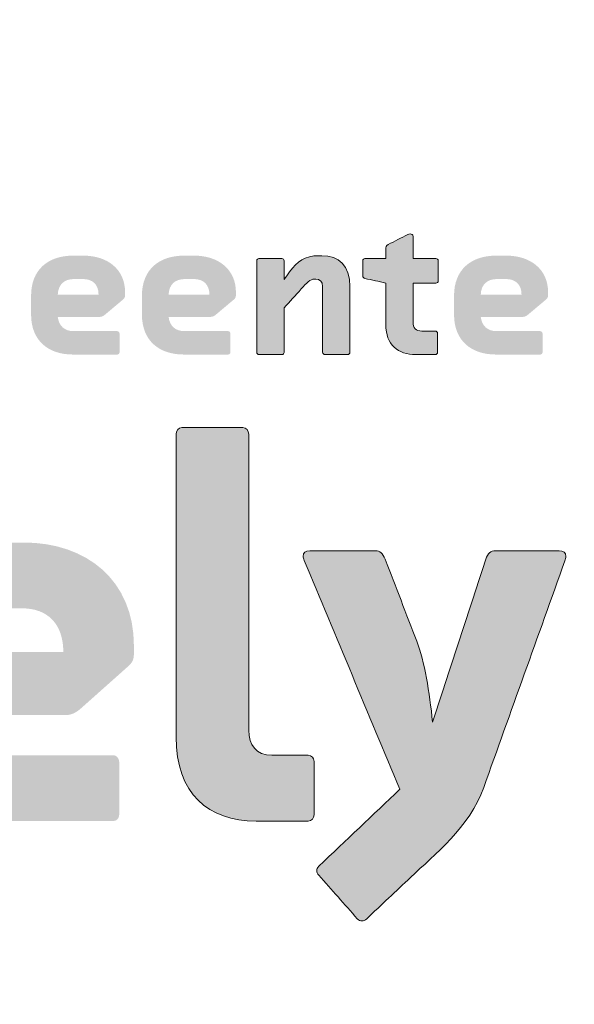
# Model space of a CAD drawing. Header units: metres. Extents: x 160756 to 160966, y 503283 to 503570.
# Tile 12 of 26: x 160874.25 to 160880.66, y 503305.59 to 503316.94. Entities that reach past the tile are written whole.
import ezdxf

# ---------------------------------------------------------------- set-up
doc = ezdxf.new("R2010")
doc.units = ezdxf.units.M
doc.header["$MEASUREMENT"] = 0
doc.linetypes.add('DGN Style 7', pattern=[13.626466, 6.13191, -2.725293, 2.04397, -2.725293])
for name, color, linetype, lineweight in [('kader', 7, 'Continuous', 0), ('tekening-onderhoek', 7, 'Continuous', 0), ('X-TA-MAATVOERING', 7, 'Continuous', 0)]:
    doc.layers.add(name, color=color, linetype=linetype, lineweight=lineweight)
doc.styles.add('ARIAL', font='arial.ttf', dxfattribs={"height": 2.5})
doc.styles.add('Style-Arial', font='arial.ttf')

# ---------------------------------------------------------------- blocks, each defined once
blk = doc.blocks.new('KA3')
at = {"linetype": 'DGN Style 7'}
blk.add_wipeout([(4200, 0), (4200, 2946), (0, 2946), (0, 0), (4200, 0), (4080, 110), (118.4, 110), (118.4, 2836), (4080, 2836), (4080, 110)], dxfattribs=at)
blk = doc.blocks.new('to-so-ru')
at = {"linetype": 'DGN Style 7'}
blk.add_wipeout([(-1922, 783.9), (0, 783.9), (0, 0), (-1922, 0)], dxfattribs=at)
at = {"layer": 'X-TA-MAATVOERING'}
h = blk.add_hatch(color=256, dxfattribs=at)
edge = h.paths.add_edge_path()
edge.add_spline(control_points=[(-1618.8, 521.3), (-1618.8, 521.71), (-1619.12, 521.9), (-1619.48, 521.9), (-1619.67, 521.9), (-1619.89, 521.85), (-1620.03, 521.76)], knot_values=[0, 0, 0, 0, 0.5, 0.5, 0.5, 1, 1, 1, 1], degree=3, periodic=0)
edge.add_line((-1620.03, 521.76), (-1624.56, 519.43))
edge.add_spline(control_points=[(-1624.56, 519.43), (-1625.06, 519.16), (-1625.1, 518.79), (-1625.1, 518.42)], knot_values=[0, 0, 0, 0, 1, 1, 1, 1], degree=3, periodic=0)
edge.add_line((-1625.1, 518.42), (-1625.1, 516.19))
edge.add_line((-1625.1, 516.19), (-1629.9, 516.19))
edge.add_spline(control_points=[(-1629.9, 516.19), (-1630.18, 516.19), (-1630.4, 515.96), (-1630.4, 515.68)], knot_values=[0, 0, 0, 0, 1, 1, 1, 1], degree=3, periodic=0)
edge.add_line((-1630.4, 515.68), (-1630.4, 512.16))
edge.add_spline(control_points=[(-1630.4, 512.16), (-1630.4, 511.89), (-1630.18, 511.71), (-1629.9, 511.62)], knot_values=[0, 0, 0, 0, 1, 1, 1, 1], degree=3, periodic=0)
edge.add_line((-1629.9, 511.62), (-1625.1, 510.56))
edge.add_line((-1625.1, 510.56), (-1625.1, 500.97))
edge.add_spline(control_points=[(-1625.1, 500.97), (-1625.1, 496.31), (-1622.32, 494.07), (-1618.16, 494.07)], knot_values=[0, 0, 0, 0, 1, 1, 1, 1], degree=3, periodic=0)
edge.add_line((-1618.16, 494.07), (-1613.63, 494.07))
edge.add_spline(control_points=[(-1613.63, 494.07), (-1613.36, 494.07), (-1613.13, 494.3), (-1613.13, 494.57)], knot_values=[0, 0, 0, 0, 1, 1, 1, 1], degree=3, periodic=0)
edge.add_line((-1613.13, 494.57), (-1613.13, 498.96))
edge.add_spline(control_points=[(-1613.13, 498.96), (-1613.13, 499.23), (-1613.36, 499.46), (-1613.63, 499.46)], knot_values=[0, 0, 0, 0, 1, 1, 1, 1], degree=3, periodic=0)
edge.add_line((-1613.63, 499.46), (-1616.79, 499.46))
edge.add_spline(control_points=[(-1616.79, 499.46), (-1618.16, 499.46), (-1618.8, 500.28), (-1618.8, 501.52)], knot_values=[0, 0, 0, 0, 1, 1, 1, 1], degree=3, periodic=0)
edge.add_line((-1618.8, 501.52), (-1618.8, 510.56))
edge.add_line((-1618.8, 510.56), (-1613.54, 510.56))
edge.add_spline(control_points=[(-1613.54, 510.56), (-1613.27, 510.56), (-1612.99, 510.79), (-1612.99, 511.07)], knot_values=[0, 0, 0, 0, 1, 1, 1, 1], degree=3, periodic=0)
edge.add_line((-1612.99, 511.07), (-1612.99, 515.68))
edge.add_spline(control_points=[(-1612.99, 515.68), (-1612.99, 515.96), (-1613.27, 516.19), (-1613.54, 516.19)], knot_values=[0, 0, 0, 0, 1, 1, 1, 1], degree=3, periodic=0)
edge.add_line((-1613.54, 516.19), (-1618.8, 516.19))
edge.add_line((-1618.8, 516.19), (-1618.8, 521.3))
h = blk.add_hatch(color=256, dxfattribs=at)
edge = h.paths.add_edge_path()
edge.add_spline(control_points=[(-1691.14, 502.75), (-1690.59, 502.75), (-1690.13, 503.07), (-1689.77, 503.39)], knot_values=[0, 0, 0, 0, 1, 1, 1, 1], degree=3, periodic=0)
edge.add_line((-1689.77, 503.39), (-1685.79, 506.73))
edge.add_spline(control_points=[(-1685.79, 506.73), (-1685.43, 507.05), (-1685.29, 507.28), (-1685.29, 507.82)], knot_values=[0, 0, 0, 0, 1, 1, 1, 1], degree=3, periodic=0)
edge.add_line((-1685.29, 507.82), (-1685.29, 508.42))
edge.add_spline(control_points=[(-1685.29, 508.42), (-1685.29, 513.81), (-1689.45, 516.87), (-1694.84, 516.87)], knot_values=[0, 0, 0, 0, 1, 1, 1, 1], degree=3, periodic=0)
edge.add_line((-1694.84, 516.87), (-1697.35, 516.87))
edge.add_spline(control_points=[(-1697.35, 516.87), (-1702.97, 516.87), (-1706.99, 513.72), (-1706.99, 507.64)], knot_values=[0, 0, 0, 0, 1, 1, 1, 1], degree=3, periodic=0)
edge.add_line((-1706.99, 507.64), (-1706.99, 503.3))
edge.add_spline(control_points=[(-1706.99, 503.3), (-1706.99, 497.22), (-1702.97, 494.07), (-1697.35, 494.07)], knot_values=[0, 0, 0, 0, 1, 1, 1, 1], degree=3, periodic=0)
edge.add_line((-1697.35, 494.07), (-1687.07, 494.07))
edge.add_spline(control_points=[(-1687.07, 494.07), (-1686.8, 494.07), (-1686.57, 494.3), (-1686.57, 494.57)], knot_values=[0, 0, 0, 0, 1, 1, 1, 1], degree=3, periodic=0)
edge.add_line((-1686.57, 494.57), (-1686.57, 498.91))
edge.add_spline(control_points=[(-1686.57, 498.91), (-1686.57, 499.19), (-1686.8, 499.46), (-1687.07, 499.46)], knot_values=[0, 0, 0, 0, 1, 1, 1, 1], degree=3, periodic=0)
edge.add_line((-1687.07, 499.46), (-1697.17, 499.46))
edge.add_spline(control_points=[(-1697.17, 499.46), (-1699.23, 499.46), (-1700.6, 500.65), (-1700.83, 502.75)], knot_values=[0, 0, 0, 0, 1, 1, 1, 1], degree=3, periodic=0)
edge.add_line((-1700.83, 502.75), (-1691.14, 502.75))
edge = h.paths.add_edge_path(flags=17)
edge.add_spline(control_points=[(-1694.98, 511.48), (-1692.78, 511.48), (-1691.41, 510.2), (-1691.41, 507.91)], knot_values=[0, 0, 0, 0, 1, 1, 1, 1], degree=3, periodic=0)
edge.add_line((-1691.41, 507.91), (-1700.83, 507.91))
edge.add_spline(control_points=[(-1700.83, 507.91), (-1700.73, 510.2), (-1699.36, 511.48), (-1697.08, 511.48)], knot_values=[0, 0, 0, 0, 1, 1, 1, 1], degree=3, periodic=0)
edge.add_line((-1697.08, 511.48), (-1694.98, 511.48))
h = blk.add_hatch(color=256, dxfattribs=at)
edge = h.paths.add_edge_path()
edge.add_spline(control_points=[(-1665.55, 502.75), (-1665, 502.75), (-1664.54, 503.07), (-1664.18, 503.39)], knot_values=[0, 0, 0, 0, 1, 1, 1, 1], degree=3, periodic=0)
edge.add_line((-1664.18, 503.39), (-1660.2, 506.73))
edge.add_spline(control_points=[(-1660.2, 506.73), (-1659.84, 507.05), (-1659.7, 507.28), (-1659.7, 507.82)], knot_values=[0, 0, 0, 0, 1, 1, 1, 1], degree=3, periodic=0)
edge.add_line((-1659.7, 507.82), (-1659.7, 508.42))
edge.add_spline(control_points=[(-1659.7, 508.42), (-1659.7, 513.81), (-1663.86, 516.87), (-1669.25, 516.87)], knot_values=[0, 0, 0, 0, 1, 1, 1, 1], degree=3, periodic=0)
edge.add_line((-1669.25, 516.87), (-1671.76, 516.87))
edge.add_spline(control_points=[(-1671.76, 516.87), (-1677.38, 516.87), (-1681.4, 513.72), (-1681.4, 507.64)], knot_values=[0, 0, 0, 0, 1, 1, 1, 1], degree=3, periodic=0)
edge.add_line((-1681.4, 507.64), (-1681.4, 503.3))
edge.add_spline(control_points=[(-1681.4, 503.3), (-1681.4, 497.22), (-1677.38, 494.07), (-1671.76, 494.07)], knot_values=[0, 0, 0, 0, 1, 1, 1, 1], degree=3, periodic=0)
edge.add_line((-1671.76, 494.07), (-1661.48, 494.07))
edge.add_spline(control_points=[(-1661.48, 494.07), (-1661.21, 494.07), (-1660.98, 494.3), (-1660.98, 494.57)], knot_values=[0, 0, 0, 0, 1, 1, 1, 1], degree=3, periodic=0)
edge.add_line((-1660.98, 494.57), (-1660.98, 498.91))
edge.add_spline(control_points=[(-1660.98, 498.91), (-1660.98, 499.19), (-1661.21, 499.46), (-1661.48, 499.46)], knot_values=[0, 0, 0, 0, 1, 1, 1, 1], degree=3, periodic=0)
edge.add_line((-1661.48, 499.46), (-1671.58, 499.46))
edge.add_spline(control_points=[(-1671.58, 499.46), (-1673.64, 499.46), (-1675.01, 500.65), (-1675.24, 502.75)], knot_values=[0, 0, 0, 0, 1, 1, 1, 1], degree=3, periodic=0)
edge.add_line((-1675.24, 502.75), (-1665.55, 502.75))
edge = h.paths.add_edge_path(flags=17)
edge.add_spline(control_points=[(-1669.39, 511.48), (-1667.19, 511.48), (-1665.82, 510.2), (-1665.82, 507.91)], knot_values=[0, 0, 0, 0, 1, 1, 1, 1], degree=3, periodic=0)
edge.add_line((-1665.82, 507.91), (-1675.24, 507.91))
edge.add_spline(control_points=[(-1675.24, 507.91), (-1675.14, 510.2), (-1673.77, 511.48), (-1671.49, 511.48)], knot_values=[0, 0, 0, 0, 1, 1, 1, 1], degree=3, periodic=0)
edge.add_line((-1671.49, 511.48), (-1669.39, 511.48))
h = blk.add_hatch(color=256, dxfattribs=at)
edge = h.paths.add_edge_path()
edge.add_spline(control_points=[(-1648.59, 515.68), (-1648.59, 515.96), (-1648.82, 516.19), (-1649.1, 516.19)], knot_values=[0, 0, 0, 0, 1, 1, 1, 1], degree=3, periodic=0)
edge.add_line((-1649.1, 516.19), (-1654.4, 516.19))
edge.add_spline(control_points=[(-1654.4, 516.19), (-1654.67, 516.19), (-1654.9, 515.96), (-1654.9, 515.68)], knot_values=[0, 0, 0, 0, 1, 1, 1, 1], degree=3, periodic=0)
edge.add_line((-1654.9, 515.68), (-1654.9, 494.57))
edge.add_spline(control_points=[(-1654.9, 494.57), (-1654.9, 494.3), (-1654.67, 494.07), (-1654.4, 494.07)], knot_values=[0, 0, 0, 0, 1, 1, 1, 1], degree=3, periodic=0)
edge.add_line((-1654.4, 494.07), (-1649.1, 494.07))
edge.add_spline(control_points=[(-1649.1, 494.07), (-1648.82, 494.07), (-1648.59, 494.3), (-1648.59, 494.57)], knot_values=[0, 0, 0, 0, 1, 1, 1, 1], degree=3, periodic=0)
edge.add_line((-1648.59, 494.57), (-1648.59, 504.81))
edge.add_line((-1648.59, 504.81), (-1644.62, 509.19))
edge.add_spline(control_points=[(-1644.62, 509.19), (-1643.38, 510.56), (-1642.52, 511.48), (-1641.56, 511.48)], knot_values=[0, 0, 0, 0, 1, 1, 1, 1], degree=3, periodic=0)
edge.add_line((-1641.56, 511.48), (-1641.24, 511.48))
edge.add_spline(control_points=[(-1641.24, 511.48), (-1640.37, 511.48), (-1639.68, 510.84), (-1639.68, 509.79)], knot_values=[0, 0, 0, 0, 1, 1, 1, 1], degree=3, periodic=0)
edge.add_line((-1639.68, 509.79), (-1639.68, 494.57))
edge.add_spline(control_points=[(-1639.68, 494.57), (-1639.68, 494.3), (-1639.41, 494.07), (-1639.13, 494.07)], knot_values=[0, 0, 0, 0, 1, 1, 1, 1], degree=3, periodic=0)
edge.add_line((-1639.13, 494.07), (-1633.92, 494.07))
edge.add_spline(control_points=[(-1633.92, 494.07), (-1633.65, 494.07), (-1633.38, 494.3), (-1633.38, 494.57)], knot_values=[0, 0, 0, 0, 1, 1, 1, 1], degree=3, periodic=0)
edge.add_line((-1633.38, 494.57), (-1633.38, 509.79))
edge.add_spline(control_points=[(-1633.38, 509.79), (-1633.38, 514.59), (-1635.94, 516.87), (-1639.86, 516.87)], knot_values=[0, 0, 0, 0, 1, 1, 1, 1], degree=3, periodic=0)
edge.add_line((-1639.86, 516.87), (-1640.5, 516.87))
edge.add_spline(control_points=[(-1640.5, 516.87), (-1643.89, 516.87), (-1645.53, 515.55), (-1647.31, 513.12)], knot_values=[0, 0, 0, 0, 1, 1, 1, 1], degree=3, periodic=0)
edge.add_line((-1647.31, 513.12), (-1648.59, 511.39))
edge.add_line((-1648.59, 511.39), (-1648.59, 515.68))
h = blk.add_hatch(color=256, dxfattribs=at)
edge = h.paths.add_edge_path()
edge.add_line((-1609.34, 507.64), (-1609.34, 503.3))
edge.add_spline(control_points=[(-1609.34, 503.3), (-1609.34, 497.22), (-1605.32, 494.07), (-1599.7, 494.07)], knot_values=[0, 0, 0, 0, 1, 1, 1, 1], degree=3, periodic=0)
edge.add_line((-1599.7, 494.07), (-1589.41, 494.07))
edge.add_spline(control_points=[(-1589.41, 494.07), (-1589.14, 494.07), (-1588.91, 494.3), (-1588.91, 494.57)], knot_values=[0, 0, 0, 0, 1, 1, 1, 1], degree=3, periodic=0)
edge.add_line((-1588.91, 494.57), (-1588.91, 498.91))
edge.add_spline(control_points=[(-1588.91, 498.91), (-1588.91, 499.19), (-1589.14, 499.46), (-1589.41, 499.46)], knot_values=[0, 0, 0, 0, 1, 1, 1, 1], degree=3, periodic=0)
edge.add_line((-1589.41, 499.46), (-1599.51, 499.46))
edge.add_spline(control_points=[(-1599.51, 499.46), (-1601.57, 499.46), (-1602.94, 500.65), (-1603.17, 502.75)], knot_values=[0, 0, 0, 0, 1, 1, 1, 1], degree=3, periodic=0)
edge.add_line((-1603.17, 502.75), (-1593.48, 502.75))
edge.add_spline(control_points=[(-1593.48, 502.75), (-1592.93, 502.75), (-1592.48, 503.07), (-1592.11, 503.39)], knot_values=[0, 0, 0, 0, 1, 1, 1, 1], degree=3, periodic=0)
edge.add_line((-1592.11, 503.39), (-1588.13, 506.73))
edge.add_spline(control_points=[(-1588.13, 506.73), (-1587.77, 507.05), (-1587.63, 507.28), (-1587.63, 507.82)], knot_values=[0, 0, 0, 0, 1, 1, 1, 1], degree=3, periodic=0)
edge.add_line((-1587.63, 507.82), (-1587.63, 508.42))
edge.add_spline(control_points=[(-1587.63, 508.42), (-1587.63, 513.81), (-1591.79, 516.87), (-1597.18, 516.87)], knot_values=[0, 0, 0, 0, 1, 1, 1, 1], degree=3, periodic=0)
edge.add_line((-1597.18, 516.87), (-1599.7, 516.87))
edge.add_spline(control_points=[(-1599.7, 516.87), (-1605.32, 516.87), (-1609.34, 513.72), (-1609.34, 507.64)], knot_values=[0, 0, 0, 0, 1, 1, 1, 1], degree=3, periodic=0)
edge = h.paths.add_edge_path(flags=17)
edge.add_spline(control_points=[(-1597.32, 511.48), (-1595.13, 511.48), (-1593.76, 510.2), (-1593.76, 507.91)], knot_values=[0, 0, 0, 0, 1, 1, 1, 1], degree=3, periodic=0)
edge.add_line((-1593.76, 507.91), (-1603.17, 507.91))
edge.add_spline(control_points=[(-1603.17, 507.91), (-1603.08, 510.2), (-1601.71, 511.48), (-1599.42, 511.48)], knot_values=[0, 0, 0, 0, 1, 1, 1, 1], degree=3, periodic=0)
edge.add_line((-1599.42, 511.48), (-1597.32, 511.48))
h = blk.add_hatch(color=256, dxfattribs=at)
edge = h.paths.add_edge_path()
edge.add_spline(control_points=[(-1673.52, 405.91), (-1673.52, 392.78), (-1666.11, 386.47), (-1655.04, 386.47)], knot_values=[0, 0, 0, 0, 1, 1, 1, 1], degree=3, periodic=0)
edge.add_line((-1655.04, 386.47), (-1643, 386.47))
edge.add_spline(control_points=[(-1643, 386.47), (-1642.26, 386.47), (-1641.66, 387.11), (-1641.66, 387.88)], knot_values=[0, 0, 0, 0, 1, 1, 1, 1], degree=3, periodic=0)
edge.add_line((-1641.66, 387.88), (-1641.66, 400.24))
edge.add_spline(control_points=[(-1641.66, 400.24), (-1641.66, 401.01), (-1642.26, 401.66), (-1643, 401.66)], knot_values=[0, 0, 0, 0, 1, 1, 1, 1], degree=3, periodic=0)
edge.add_line((-1643, 401.66), (-1651.38, 401.66))
edge.add_spline(control_points=[(-1651.38, 401.66), (-1655.04, 401.66), (-1656.74, 403.97), (-1656.74, 407.45)], knot_values=[0, 0, 0, 0, 1, 1, 1, 1], degree=3, periodic=0)
edge.add_line((-1656.74, 407.45), (-1656.74, 475.69))
edge.add_spline(control_points=[(-1656.74, 475.69), (-1656.74, 476.47), (-1657.35, 477.24), (-1658.08, 477.24)], knot_values=[0, 0, 0, 0, 1, 1, 1, 1], degree=3, periodic=0)
edge.add_line((-1658.08, 477.24), (-1672.19, 477.24))
edge.add_spline(control_points=[(-1672.19, 477.24), (-1672.91, 477.24), (-1673.52, 476.47), (-1673.52, 475.69)], knot_values=[0, 0, 0, 0, 1, 1, 1, 1], degree=3, periodic=0)
edge.add_line((-1673.52, 475.69), (-1673.52, 405.91))
h = blk.add_hatch(color=256, dxfattribs=at)
edge = h.paths.add_edge_path()
edge.add_spline(control_points=[(-1684.59, 422.14), (-1683.61, 423.03), (-1683.25, 423.68), (-1683.25, 425.22)], knot_values=[0, 0, 0, 0, 1, 1, 1, 1], degree=3, periodic=0)
edge.add_line((-1683.25, 425.22), (-1683.25, 426.89))
edge.add_spline(control_points=[(-1683.25, 426.89), (-1683.25, 442.09), (-1694.31, 450.71), (-1708.67, 450.71)], knot_values=[0, 0, 0, 0, 1, 1, 1, 1], degree=3, periodic=0)
edge.add_line((-1708.67, 450.71), (-1715.35, 450.71))
edge.add_spline(control_points=[(-1715.35, 450.71), (-1730.31, 450.71), (-1741.02, 441.83), (-1741.02, 424.71)], knot_values=[0, 0, 0, 0, 1, 1, 1, 1], degree=3, periodic=0)
edge.add_line((-1741.02, 424.71), (-1741.02, 412.47))
edge.add_spline(control_points=[(-1741.02, 412.47), (-1741.02, 395.35), (-1730.31, 386.47), (-1715.35, 386.47)], knot_values=[0, 0, 0, 0, 1, 1, 1, 1], degree=3, periodic=0)
edge.add_line((-1715.35, 386.47), (-1687.99, 386.47))
edge.add_spline(control_points=[(-1687.99, 386.47), (-1687.26, 386.47), (-1686.65, 387.11), (-1686.65, 387.88)], knot_values=[0, 0, 0, 0, 1, 1, 1, 1], degree=3, periodic=0)
edge.add_line((-1686.65, 387.88), (-1686.65, 400.12))
edge.add_spline(control_points=[(-1686.65, 400.12), (-1686.65, 400.89), (-1687.26, 401.66), (-1687.99, 401.66)], knot_values=[0, 0, 0, 0, 1, 1, 1, 1], degree=3, periodic=0)
edge.add_line((-1687.99, 401.66), (-1714.87, 401.66))
edge.add_spline(control_points=[(-1714.87, 401.66), (-1720.34, 401.66), (-1723.99, 405.01), (-1724.6, 410.93)], knot_values=[0, 0, 0, 0, 1, 1, 1, 1], degree=3, periodic=0)
edge.add_line((-1724.6, 410.93), (-1698.81, 410.93))
edge.add_spline(control_points=[(-1698.81, 410.93), (-1697.36, 410.93), (-1696.14, 411.83), (-1695.17, 412.73)], knot_values=[0, 0, 0, 0, 1, 1, 1, 1], degree=3, periodic=0)
edge.add_line((-1695.17, 412.73), (-1684.59, 422.14))
edge = h.paths.add_edge_path(flags=17)
edge.add_spline(control_points=[(-1724.6, 425.48), (-1724.36, 431.92), (-1720.71, 435.53), (-1714.63, 435.53)], knot_values=[0, 0, 0, 0, 1, 1, 1, 1], degree=3, periodic=0)
edge.add_line((-1714.63, 435.53), (-1709.03, 435.53))
edge.add_spline(control_points=[(-1709.03, 435.53), (-1703.19, 435.53), (-1699.55, 431.92), (-1699.55, 425.48)], knot_values=[0, 0, 0, 0, 1, 1, 1, 1], degree=3, periodic=0)
edge.add_line((-1699.55, 425.48), (-1724.6, 425.48))
h = blk.add_hatch(color=256, dxfattribs=at)
edge = h.paths.add_edge_path()
edge.add_spline(control_points=[(-1614.29, 409.26), (-1615.02, 416.21), (-1616.12, 423.29), (-1617.94, 427.93)], knot_values=[0, 0, 0, 0, 1, 1, 1, 1], degree=3, periodic=0)
edge.add_line((-1617.94, 427.93), (-1625.24, 446.85))
edge.add_spline(control_points=[(-1625.24, 446.85), (-1625.85, 448.27), (-1626.33, 448.79), (-1627.55, 448.79)], knot_values=[0, 0, 0, 0, 1, 1, 1, 1], degree=3, periodic=0)
edge.add_line((-1627.55, 448.79), (-1642.63, 448.79))
edge.add_spline(control_points=[(-1642.63, 448.79), (-1643.72, 448.79), (-1644.21, 448.4), (-1644.21, 447.5), (-1644.21, 447.24), (-1644.09, 446.98), (-1643.97, 446.6)], knot_values=[0, 0, 0, 0, 0.5, 0.5, 0.5, 1, 1, 1, 1], degree=3, periodic=0)
edge.add_line((-1643.97, 446.6), (-1621.83, 393.81))
edge.add_line((-1621.83, 393.81), (-1640.56, 376.05))
edge.add_spline(control_points=[(-1640.56, 376.05), (-1640.92, 375.65), (-1641.04, 375.4), (-1641.04, 375.01), (-1641.04, 374.61), (-1640.92, 374.37), (-1640.56, 373.98)], knot_values=[0, 0, 0, 0, 0.5, 0.5, 0.5, 1, 1, 1, 1], degree=3, periodic=0)
edge.add_line((-1640.56, 373.98), (-1631.68, 363.94))
edge.add_spline(control_points=[(-1631.68, 363.94), (-1631.32, 363.55), (-1630.96, 363.42), (-1630.59, 363.42), (-1630.23, 363.42), (-1629.98, 363.55), (-1629.49, 363.94)], knot_values=[0, 0, 0, 0, 0.5, 0.5, 0.5, 1, 1, 1, 1], degree=3, periodic=0)
edge.add_line((-1629.49, 363.94), (-1619.4, 373.46))
edge.add_spline(control_points=[(-1619.4, 373.46), (-1613.81, 378.74), (-1605.78, 385.06), (-1602.49, 394.19)], knot_values=[0, 0, 0, 0, 1, 1, 1, 1], degree=3, periodic=0)
edge.add_line((-1602.49, 394.19), (-1583.76, 446.46))
edge.add_spline(control_points=[(-1583.76, 446.46), (-1583.64, 446.85), (-1583.52, 447.24), (-1583.52, 447.5), (-1583.52, 448.4), (-1584.13, 448.79), (-1585.1, 448.79)], knot_values=[0, 0, 0, 0, 0.5, 0.5, 0.5, 1, 1, 1, 1], degree=3, periodic=0)
edge.add_line((-1585.1, 448.79), (-1599.7, 448.79))
edge.add_spline(control_points=[(-1599.7, 448.79), (-1600.91, 448.79), (-1601.52, 448.27), (-1602.01, 446.85)], knot_values=[0, 0, 0, 0, 1, 1, 1, 1], degree=3, periodic=0)
edge.add_line((-1602.01, 446.85), (-1614.29, 409.26))
for points, knots in [([(-1618.8, 521.3), (-1618.8, 521.71), (-1619.12, 521.9), (-1619.48, 521.9), (-1619.67, 521.9), (-1619.89, 521.85), (-1620.03, 521.76), (-1621.54, 520.98), (-1623.05, 520.21), (-1624.56, 519.43), (-1625.06, 519.16), (-1625.1, 518.79), (-1625.1, 518.42), (-1625.1, 517.68), (-1625.1, 516.93), (-1625.1, 516.19), (-1626.7, 516.19), (-1628.3, 516.19), (-1629.9, 516.19), (-1630.18, 516.19), (-1630.4, 515.96), (-1630.4, 515.68), (-1630.4, 514.51), (-1630.4, 513.34), (-1630.4, 512.16), (-1630.4, 511.89), (-1630.18, 511.71), (-1629.9, 511.62), (-1628.3, 511.27), (-1626.7, 510.92), (-1625.1, 510.56), (-1625.1, 507.37), (-1625.1, 504.17), (-1625.1, 500.97), (-1625.1, 496.31), (-1622.32, 494.07), (-1618.16, 494.07), (-1616.65, 494.07), (-1615.14, 494.07), (-1613.63, 494.07), (-1613.36, 494.07), (-1613.13, 494.3), (-1613.13, 494.57), (-1613.13, 496.03), (-1613.13, 497.5), (-1613.13, 498.96), (-1613.13, 499.23), (-1613.36, 499.46), (-1613.63, 499.46), (-1614.69, 499.46), (-1615.74, 499.46), (-1616.79, 499.46), (-1618.16, 499.46), (-1618.8, 500.28), (-1618.8, 501.52), (-1618.8, 504.53), (-1618.8, 507.55), (-1618.8, 510.56), (-1617.05, 510.56), (-1615.29, 510.56), (-1613.54, 510.56), (-1613.27, 510.56), (-1612.99, 510.79), (-1612.99, 511.07), (-1612.99, 512.61), (-1612.99, 514.14), (-1612.99, 515.68), (-1612.99, 515.96), (-1613.27, 516.19), (-1613.54, 516.19), (-1615.29, 516.19), (-1617.05, 516.19), (-1618.8, 516.19), (-1618.8, 517.89), (-1618.8, 519.6), (-1618.8, 521.3)], [0, 0, 0, 0, 0.025, 0.025, 0.025, 0.05, 0.05, 0.05, 0.1, 0.1, 0.1, 0.15, 0.15, 0.15, 0.175, 0.175, 0.175, 0.2, 0.2, 0.2, 0.25, 0.25, 0.25, 0.3, 0.3, 0.3, 0.35, 0.35, 0.35, 0.375, 0.375, 0.375, 0.4, 0.4, 0.4, 0.45, 0.45, 0.45, 0.5, 0.5, 0.5, 0.55, 0.55, 0.55, 0.6, 0.6, 0.6, 0.65, 0.65, 0.65, 0.7, 0.7, 0.7, 0.75, 0.75, 0.75, 0.775, 0.775, 0.775, 0.8, 0.8, 0.8, 0.85, 0.85, 0.85, 0.9, 0.9, 0.9, 0.95, 0.95, 0.95, 0.975, 0.975, 0.975, 1, 1, 1, 1]), ([(-1648.59, 515.68), (-1648.59, 515.96), (-1648.82, 516.19), (-1649.1, 516.19), (-1650.86, 516.19), (-1652.63, 516.19), (-1654.4, 516.19), (-1654.67, 516.19), (-1654.9, 515.96), (-1654.9, 515.68), (-1654.9, 508.65), (-1654.9, 501.61), (-1654.9, 494.57), (-1654.9, 494.3), (-1654.67, 494.07), (-1654.4, 494.07), (-1652.63, 494.07), (-1650.86, 494.07), (-1649.1, 494.07), (-1648.82, 494.07), (-1648.59, 494.3), (-1648.59, 494.57), (-1648.59, 497.98), (-1648.59, 501.4), (-1648.59, 504.81), (-1647.27, 506.27), (-1645.94, 507.73), (-1644.62, 509.19), (-1643.38, 510.56), (-1642.52, 511.48), (-1641.56, 511.48), (-1641.45, 511.48), (-1641.34, 511.48), (-1641.24, 511.48), (-1640.37, 511.48), (-1639.68, 510.84), (-1639.68, 509.79), (-1639.68, 504.72), (-1639.68, 499.64), (-1639.68, 494.57), (-1639.68, 494.3), (-1639.41, 494.07), (-1639.13, 494.07), (-1637.4, 494.07), (-1635.66, 494.07), (-1633.92, 494.07), (-1633.65, 494.07), (-1633.38, 494.3), (-1633.38, 494.57), (-1633.38, 499.64), (-1633.38, 504.72), (-1633.38, 509.79), (-1633.38, 514.59), (-1635.94, 516.87), (-1639.86, 516.87), (-1640.08, 516.87), (-1640.29, 516.87), (-1640.5, 516.87), (-1643.89, 516.87), (-1645.53, 515.55), (-1647.31, 513.12), (-1647.74, 512.55), (-1648.17, 511.97), (-1648.59, 511.39), (-1648.59, 512.82), (-1648.59, 514.25), (-1648.59, 515.68)], [0, 0, 0, 0, 0.05, 0.05, 0.05, 0.1, 0.1, 0.1, 0.15, 0.15, 0.15, 0.2, 0.2, 0.2, 0.25, 0.25, 0.25, 0.3, 0.3, 0.3, 0.35, 0.35, 0.35, 0.375, 0.375, 0.375, 0.4, 0.4, 0.4, 0.45, 0.45, 0.45, 0.5, 0.5, 0.5, 0.55, 0.55, 0.55, 0.6, 0.6, 0.6, 0.65, 0.65, 0.65, 0.7, 0.7, 0.7, 0.75, 0.75, 0.75, 0.8, 0.8, 0.8, 0.85, 0.85, 0.85, 0.9, 0.9, 0.9, 0.95, 0.95, 0.95, 0.975, 0.975, 0.975, 1, 1, 1, 1]), ([(-1673.52, 405.91), (-1673.52, 392.78), (-1666.11, 386.47), (-1655.04, 386.47), (-1651.02, 386.47), (-1647.01, 386.47), (-1643, 386.47), (-1642.26, 386.47), (-1641.66, 387.11), (-1641.66, 387.88), (-1641.66, 392), (-1641.66, 396.12), (-1641.66, 400.24), (-1641.66, 401.01), (-1642.26, 401.66), (-1643, 401.66), (-1645.79, 401.66), (-1648.59, 401.66), (-1651.38, 401.66), (-1655.04, 401.66), (-1656.74, 403.97), (-1656.74, 407.45), (-1656.74, 430.2), (-1656.74, 452.95), (-1656.74, 475.69), (-1656.74, 476.47), (-1657.35, 477.24), (-1658.08, 477.24), (-1662.78, 477.24), (-1667.48, 477.24), (-1672.19, 477.24), (-1672.91, 477.24), (-1673.52, 476.47), (-1673.52, 475.69), (-1673.52, 452.43), (-1673.52, 429.17), (-1673.52, 405.91)], [0, 0, 0, 0, 0.083333, 0.083333, 0.083333, 0.166667, 0.166667, 0.166667, 0.25, 0.25, 0.25, 0.333333, 0.333333, 0.333333, 0.416667, 0.416667, 0.416667, 0.5, 0.5, 0.5, 0.583333, 0.583333, 0.583333, 0.666667, 0.666667, 0.666667, 0.75, 0.75, 0.75, 0.833333, 0.833333, 0.833333, 0.916667, 0.916667, 0.916667, 1, 1, 1, 1]), ([(-1614.29, 409.26), (-1615.02, 416.21), (-1616.12, 423.29), (-1617.94, 427.93), (-1620.37, 434.23), (-1622.8, 440.54), (-1625.24, 446.85), (-1625.85, 448.27), (-1626.33, 448.79), (-1627.55, 448.79), (-1632.58, 448.79), (-1637.6, 448.79), (-1642.63, 448.79), (-1643.72, 448.79), (-1644.21, 448.4), (-1644.21, 447.5), (-1644.21, 447.24), (-1644.09, 446.98), (-1643.97, 446.6), (-1636.59, 429), (-1629.21, 411.4), (-1621.83, 393.81), (-1628.07, 387.89), (-1634.32, 381.97), (-1640.56, 376.05), (-1640.92, 375.65), (-1641.04, 375.4), (-1641.04, 375.01), (-1641.04, 374.61), (-1640.92, 374.37), (-1640.56, 373.98), (-1637.6, 370.63), (-1634.64, 367.28), (-1631.68, 363.94), (-1631.32, 363.55), (-1630.96, 363.42), (-1630.59, 363.42), (-1630.23, 363.42), (-1629.98, 363.55), (-1629.49, 363.94), (-1626.13, 367.11), (-1622.77, 370.29), (-1619.4, 373.46), (-1613.81, 378.74), (-1605.78, 385.06), (-1602.49, 394.19), (-1596.25, 411.62), (-1590.01, 429.04), (-1583.76, 446.46), (-1583.64, 446.85), (-1583.52, 447.24), (-1583.52, 447.5), (-1583.52, 448.4), (-1584.13, 448.79), (-1585.1, 448.79), (-1589.97, 448.79), (-1594.83, 448.79), (-1599.7, 448.79), (-1600.91, 448.79), (-1601.52, 448.27), (-1602.01, 446.85), (-1606.1, 434.32), (-1610.19, 421.79), (-1614.29, 409.26)], [0, 0, 0, 0, 0.0625, 0.0625, 0.0625, 0.125, 0.125, 0.125, 0.1875, 0.1875, 0.1875, 0.25, 0.25, 0.25, 0.28125, 0.28125, 0.28125, 0.3125, 0.3125, 0.3125, 0.34375, 0.34375, 0.34375, 0.375, 0.375, 0.375, 0.40625, 0.40625, 0.40625, 0.4375, 0.4375, 0.4375, 0.5, 0.5, 0.5, 0.53125, 0.53125, 0.53125, 0.5625, 0.5625, 0.5625, 0.625, 0.625, 0.625, 0.6875, 0.6875, 0.6875, 0.75, 0.75, 0.75, 0.78125, 0.78125, 0.78125, 0.8125, 0.8125, 0.8125, 0.875, 0.875, 0.875, 0.9375, 0.9375, 0.9375, 1, 1, 1, 1])]:
    blk.add_open_spline(points, degree=3, knots=knots, dxfattribs=at)
blk = doc.blocks.new('A3 zw')
at = {"layer": 'kader', "color": 7, "linetype": 'Continuous', "lineweight": 0, "xscale": 0.09999999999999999, "yscale": 0.09999999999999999, "zscale": 0.09999999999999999}
blk.add_blockref('KA3', (0, 0), dxfattribs=at)
at = {"layer": 'tekening-onderhoek', "color": 7, "linetype": 'Continuous', "lineweight": 0, "xscale": 0.09999999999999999, "yscale": 0.09999999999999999, "zscale": 0.09999999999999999}
blk.add_blockref('to-so-ru', (408, 11), dxfattribs=at)
at = {"layer": 'tekening-onderhoek', "color": 7}
for tag, height, style in [('titel', 5, 'Style-Arial'), ('titelregel2', 5, 'Style-Arial'), ('titelregel3', 5, 'Style-Arial'), ('titelregel4', 5, 'Style-Arial'), ('archiefnummer', 3.5, 'ARIAL'), ('van bladen', 2, 'Style-Arial'), ('schaal', 2, 'ARIAL'), ('gewijzigd', 2, 'ARIAL'), ('gewijzigd2', 2, 'ARIAL'), ('datum', 2, 'ARIAL'), ('blad ', 2, 'Style-Arial'), ('get2', 2, 'ARIAL'), ('get3', 2, 'ARIAL'), ('get1', 2, 'ARIAL')]:
    blk.add_attdef(tag, (0, 0), '', height=height, dxfattribs=dict(at, style=style))

msp = doc.modelspace()

# ---------------------------------------------------------------- block references
at = {"layer": 'kader', "color": 7, "linetype": 'Continuous', "lineweight": 0, "xscale": 0.5, "yscale": 0.5, "zscale": 0.5, "rotation": 1.825240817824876e-11}
msp.add_blockref('A3 zw', (160755.734, 503282.88), dxfattribs=at)

doc.saveas('drawing.dxf')
